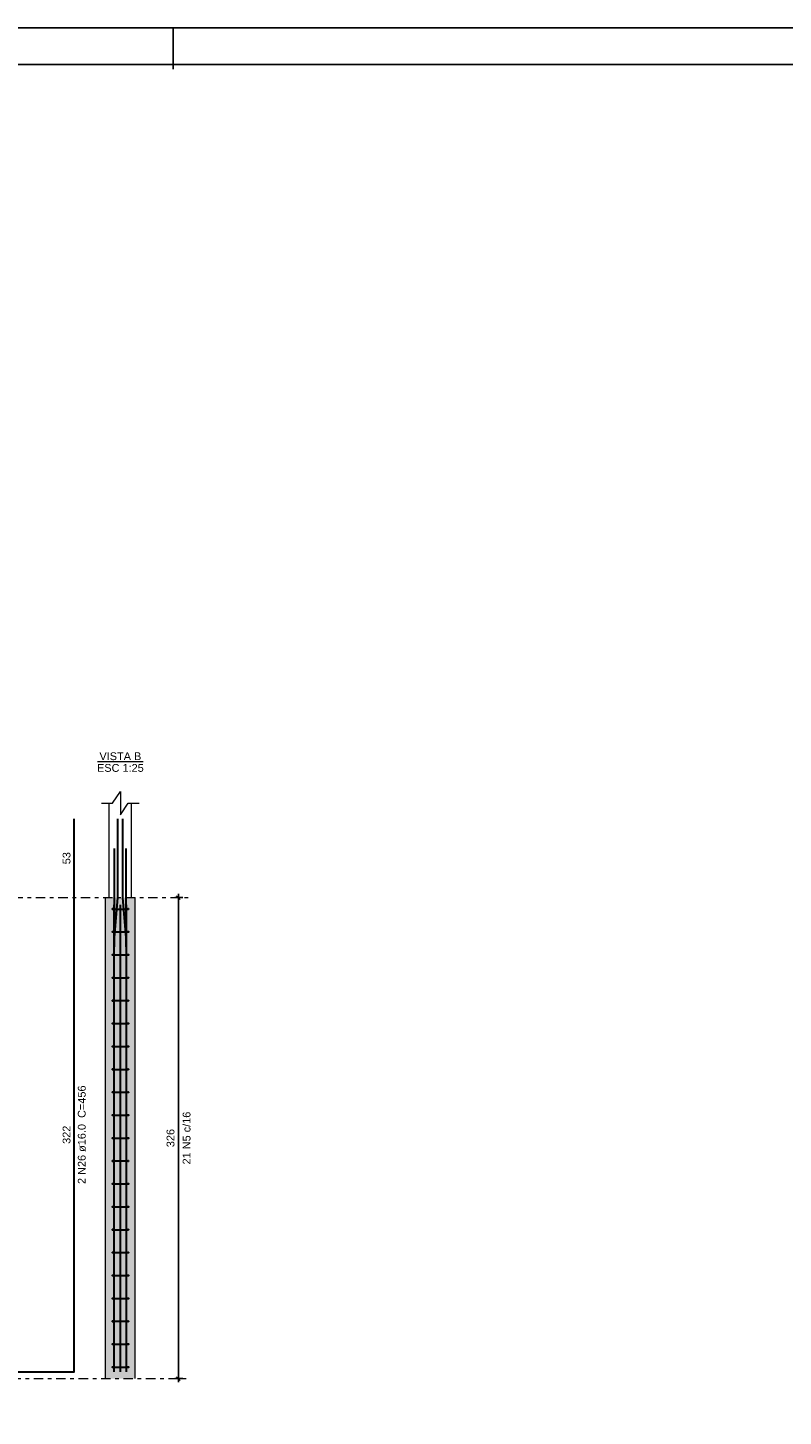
# Model space of a CAD drawing. Header units: millimetres. Extents: x 0 to 119, y 0 to 84.
# Tile 13 of 14: x 78 to 98, y 46 to 84. Entities that reach past the tile are written whole.
import ezdxf

# ---------------------------------------------------------------- set-up
doc = ezdxf.new("R2010")
doc.units = ezdxf.units.MM
doc.header["$MEASUREMENT"] = 0
doc.linetypes.add('DASHDOT', pattern=[2.54, 1.27, -0.635, 0, -0.635])
doc.linetypes.add('NULL', pattern=[0])
doc.layers.get('0').update_dxf_attribs({"lineweight": 18})
for name, color, linetype, lineweight in [('Descrição da armadura', 7, 'Continuous', 0), ('DT-Barras na forma', 2, 'Continuous', 30), ('DT-Barras rebatidas', 2, 'Continuous', 30), ('DT-Cotas', 9, 'Continuous', 5), ('DT-Estribos na forma', 2, 'Continuous', 30), ('DT-Forma', 5, 'Continuous', 5), ('DT-Hachura vista pilares', 254, 'Continuous', 5), ('DT-Pontilhado', 9, 'DASHDOT', 5), ('DT-Textos', 7, 'Continuous', 5), ('Textos armaduras', 7, 'Continuous', 0)]:
    doc.layers.add(name, color=color, linetype=linetype, lineweight=lineweight)
doc.layers.add('SEDUC_MARF', color=1, linetype='Continuous')
doc.layers.add('SEDUC_MARGG', color=7, linetype='Continuous')
doc.styles.add('Arial', font='txt')
doc.dimstyles.new('UM_25.000000', dxfattribs={"dimtxt": 0.18, "dimasz": 0.1, "dimexe": 0.1, "dimexo": 0.2, "dimgap": 0, "dimtad": 1, "dimtih": 1, "dimtoh": 1, "dimdec": 1, "dimlfac": 25, "dimzin": 0, "dimdsep": 46, "dimtxsty": 'Standard', "dimcen": 0.09, "dimdle": 0.1, "dimadec": 1, "dimazin": 2, "dimtfac": 1, "dimtdec": 4, "dimtofl": 0, "dimtmove": 0, "dimatfit": 3, "dimfxl": 1, "dimtolj": 1, "dimarcsym": 0})

# ---------------------------------------------------------------- blocks, each defined once
blk = doc.blocks.new('_Oblique')
at = {"color": 0, "linetype": 'ByBlock', "lineweight": -2}
blk.add_line((-0.5, -0.5), (0.5, 0.5), dxfattribs=at)
blk = doc.blocks.new('*D47')
at = {"layer": 'Defpoints', "color": 0}
for p in [(82.044054, 60.520126), (82.361754, 60.520126), (82.361754, 47.480126)]:
    blk.add_point(p, dxfattribs=at)
at = {"layer": 'DT-Cotas', "color": 0, "lineweight": -2}
for p, q in [((82.044054, 47.380126), (82.044054, 60.620126)), ((82.161754, 60.520126), (81.944054, 60.520126)), ((82.161754, 47.480126), (81.944054, 47.480126))]:
    blk.add_line(p, q, dxfattribs=at)
at = {"layer": 'DT-Cotas', "color": 0, "lineweight": -2, "xscale": 0.1, "yscale": 0.1, "zscale": 0.1}
for p, rotation in [((82.044054, 60.520126), 90), ((82.044054, 47.480126), 270)]:
    blk.add_blockref('_Oblique', p, dxfattribs=dict(at, rotation=rotation))
at = {"layer": 'DT-Cotas', "color": 7, "insert": (81.832254, 54.000126), "char_height": 0.2118, "attachment_point": 5, "rotation": 90, "style": 'Arial'}
blk.add_mtext('\\A1;326', dxfattribs=at)

msp = doc.modelspace()

# ---------------------------------------------------------------- hatches: boundary and pattern name
at = {"layer": 'DT-Hachura vista pilares', "linetype": 'Continuous'}
msp.add_hatch(color=254, dxfattribs=at).paths.add_polyline_path([(80.0733, 47.4801), (80.0733, 60.5201), (80.8733, 60.5201), (80.8733, 47.4801), (80.0733, 47.4801)])

# ---------------------------------------------------------------- linework, layer by layer
at = {"layer": 'DT-Barras na forma'}
for points in [[(80.3053, 47.6601), (80.3053, 59.3201), (80.4053, 60.5201), (80.4053, 62.655)], [(80.6413, 47.6601), (80.6413, 59.3201), (80.5413, 60.5201), (80.5413, 62.655)], [(80.3133, 59.1858), (80.3133, 61.8544)], [(80.6333, 59.1858), (80.6333, 61.8544)], [(80.3053, 47.6601), (80.3053, 60.3241)], [(80.4733, 47.6601), (80.4733, 60.3241)], [(80.6413, 47.6601), (80.6413, 60.3241)]]:
    msp.add_lwpolyline(points, dxfattribs=at)
at = {"layer": 'DT-Barras rebatidas'}
msp.add_lwpolyline([(75.8202, 47.6601), (79.2202, 47.6601), (79.2202, 60.5201), (79.2202, 62.655)], dxfattribs=at)
at = {"layer": 'DT-Estribos na forma'}
for p, q in [((80.2633, 60.2097), (80.6833, 60.2097)), ((80.2633, 59.5887), (80.6833, 59.5887)), ((80.2633, 58.9677), (80.6833, 58.9677)), ((80.2633, 58.3468), (80.6833, 58.3468)), ((80.2633, 57.7258), (80.6833, 57.7258)), ((80.2633, 57.1049), (80.6833, 57.1049)), ((80.2633, 56.4839), (80.6833, 56.4839)), ((80.2633, 55.863), (80.6833, 55.863)), ((80.2633, 55.242), (80.6833, 55.242)), ((80.2633, 54.6211), (80.6833, 54.6211)), ((80.2633, 54.0001), (80.6833, 54.0001)), ((80.2633, 53.3792), (80.6833, 53.3792)), ((80.2633, 52.7582), (80.6833, 52.7582)), ((80.2633, 52.1373), (80.6833, 52.1373)), ((80.2633, 51.5163), (80.6833, 51.5163)), ((80.2633, 50.8954), (80.6833, 50.8954)), ((80.2633, 50.2744), (80.6833, 50.2744)), ((80.2633, 49.6535), (80.6833, 49.6535)), ((80.2633, 49.0325), (80.6833, 49.0325)), ((80.2633, 48.4116), (80.6833, 48.4116)), ((80.2633, 47.7906), (80.6833, 47.7906))]:
    msp.add_line(p, q, dxfattribs=at)
for centre in [(80.2633, 60.2097), (80.6833, 60.2097), (80.2633, 59.5887), (80.6833, 59.5887), (80.2633, 58.9677), (80.6833, 58.9677), (80.2633, 58.3468), (80.6833, 58.3468), (80.2633, 57.7258), (80.6833, 57.7258), (80.2633, 57.1049), (80.6833, 57.1049), (80.2633, 56.4839), (80.6833, 56.4839), (80.2633, 55.863), (80.6833, 55.863), (80.2633, 55.242), (80.6833, 55.242), (80.2633, 54.6211), (80.6833, 54.6211), (80.2633, 54.0001), (80.6833, 54.0001), (80.2633, 53.3792), (80.6833, 53.3792), (80.2633, 52.7582), (80.6833, 52.7582), (80.2633, 52.1373), (80.6833, 52.1373), (80.2633, 51.5163), (80.6833, 51.5163), (80.2633, 50.8954), (80.6833, 50.8954), (80.2633, 50.2744), (80.6833, 50.2744), (80.2633, 49.6535), (80.6833, 49.6535), (80.2633, 49.0325), (80.6833, 49.0325), (80.2633, 48.4116), (80.6833, 48.4116), (80.2633, 47.7906), (80.6833, 47.7906)]:
    msp.add_circle(centre, 0.01, dxfattribs=at)
at = {"layer": 'DT-Forma'}
for p, q in [((80.1733, 60.5201), (80.1733, 63.0786)), ((80.7733, 60.5201), (80.7733, 63.0786)), ((80.0733, 47.4801), (80.0733, 60.5201)), ((80.8733, 47.4801), (80.8733, 60.5201))]:
    msp.add_line(p, q, dxfattribs=at)
msp.add_lwpolyline([(79.9615, 63.0786), (80.2615, 63.0786), (80.4733, 63.3963), (80.4733, 62.7609), (80.6851, 63.0786), (80.9851, 63.0786)], dxfattribs=at)
at = {"layer": 'DT-Pontilhado', "ltscale": 0.2}
for p, q in [((62.9838, 60.5201), (82.3618, 60.5201)), ((65.3587, 47.4801), (82.3618, 47.4801))]:
    msp.add_line(p, q, dxfattribs=at)
at = {"layer": 'DT-Textos'}
msp.add_line((79.8516, 64.2117), (81.0949, 64.2117), dxfattribs=at)
at = {"layer": 'SEDUC_MARF'}
msp.add_line((81.9015, 84.1), (81.9015, 82.9804), dxfattribs=at)
msp.add_lwpolyline([(118.9, 84.1), (0, 84.1), (0, 0), (118.9, 0)], close=True, dxfattribs=at)
at = {"layer": 'SEDUC_MARGG'}
msp.add_lwpolyline([(2.5, 1), (117.9, 1), (117.9, 83.1), (2.5, 83.1), (2.5, 1)], dxfattribs=at)

# ---------------------------------------------------------------- texts
at = {"layer": 'Descrição da armadura', "linetype": 'NULL', "char_height": 0.2118, "attachment_point": 8, "rotation": 90.00021, "line_spacing_factor": 0.9, "style": 'Arial'}
for s, insert, width in [('2 N26 ø16.0  C=456', (79.538, 54.0903), 5.239541), ('21 N5 c/16', (82.3757, 54.0001), 2.845127)]:
    msp.add_mtext(s, dxfattribs=dict(at, insert=insert, width=width))
at = {"layer": 'DT-Textos', "linetype": 'NULL', "char_height": 0.2118, "attachment_point": 8, "line_spacing_factor": 0.798, "style": 'Arial'}
for s, insert, width in [('VISTA B', (80.4729, 64.2432), 2.223994), ('ESC 1:25', (80.4729, 63.9262), 2.482559)]:
    msp.add_mtext(s, dxfattribs=dict(at, insert=insert, width=width))
at = {"layer": 'Textos armaduras', "linetype": 'NULL', "char_height": 0.2118, "attachment_point": 8, "rotation": 90.00021, "line_spacing_factor": 0.9, "style": 'Arial'}
for s, insert, width in [('53', (79.1229, 61.5876), 1.045137), ('322', (79.1229, 54.0901), 1.367705)]:
    msp.add_mtext(s, dxfattribs=dict(at, insert=insert, width=width))

# ---------------------------------------------------------------- dimensions: what is measured, and where the dimension line sits
at = {"layer": 'DT-Cotas'}
dim = msp.add_linear_dim(base=(82.0441, 60.5201), p1=(82.3618, 47.4801), p2=(82.3618, 60.5201), angle=90, dimstyle='UM_25.000000', override={"dimtxt": 0.2118, "dimasz": 0.1, "dimexe": 0.1, "dimexo": 0.2, "dimtad": 1, "dimtih": 0, "dimtoh": 0, "dimdec": 1, "dimlfac": 25, "dimzin": 8, "dimtxsty": 'Arial', "dimblk": 'Oblique', "dimblk1": 'Oblique', "dimblk2": 'Oblique', "dimsah": 1, "dimdle": 0.1, "dimse1": 0, "dimse2": 0, "dimclrt": 7, "dimadec": 1, "dimazin": 3, "dimtmove": 2, "dimldrblk": 'Oblique'}, dxfattribs=at)
dim.commit()
dim.dimension.update_dxf_attribs({"geometry": '*D47', "text_midpoint": (81.8323, 54.0001), "dimtype": 160, "text_rotation": 90})

doc.saveas('drawing.dxf')
